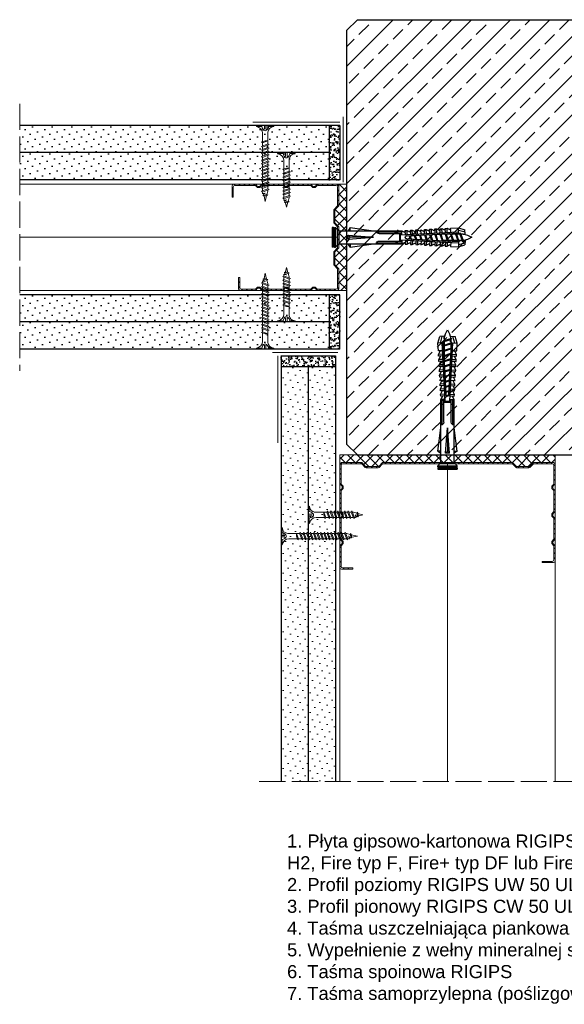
# Model space of a CAD drawing. Header units: millimetres. Extents: x 1245 to 3300, y 237 to 1534.
# Tile 1 of 16: x 1245 to 1495, y 237 to 690. Entities that reach past the tile are written whole.
import ezdxf

# ---------------------------------------------------------------- set-up
doc = ezdxf.new("R2010")
doc.units = ezdxf.units.MM
doc.linetypes.add('ACAD_ISO02W100', pattern=[15, 12, -3])
for name, color, linetype, lineweight in [('_ISOVER WELNA', 7, 'BATTING', 9), ('_RIGIPS AKCESORIA', 7, 'Continuous', 18), ('_RIGIPS G-K', 7, 'Continuous', 25), ('_RIGIPS PROFIL', 7, 'Continuous', 18), ('KRESKOWANIE', 7, 'Continuous', 9), ('PRZERYWANA', 7, 'ACAD_ISO02W100', 9)]:
    doc.layers.add(name, color=color, linetype=linetype, lineweight=lineweight)
doc.styles.get("Standard").update_dxf_attribs({"font": 'arial.ttf'})
doc.linetypes.add('BATTING', pattern='A,0.00254,-2.54,[134,ltypeshp.shx,S=2.54,R=0,X=-2.54,Y=0],-5.08,[134,ltypeshp.shx,S=2.54,R=180,X=2.54,Y=0],-2.54', length=10.16254)
pattern_1 = [(315, (3690.4067, -426.1024), (-1.122532, -3.367596), [0, -3.175])]
pattern_2 = [(315, (3690.4067, -474.3024), (-1.122532, -3.367596), [0, -3.175])]
pattern_3 = [(225, (0, -234.77), (1.122532, -3.367596), [0, -3.175])]

# ---------------------------------------------------------------- blocks, each defined once
blk = doc.blocks.new('TN 25')
at = {"layer": '_RIGIPS AKCESORIA'}
for p, q in [((0, -0.84), (0, 7.16)), ((0, 7.16), (0.46, 7.16)), ((0.46, 4.78), (0, 4.78)), ((0.46, 7.16), (0.46, 4.78)), ((8.47, 4.46), (8.79, 5)), ((8.79, 5), (9.93, 2.01)), ((10.1, 4.46), (10.41, 5)), ((10.41, 5), (11.56, 2.01)), ((11.67, 4.46), (11.99, 5)), ((11.99, 5), (13.14, 2.01)), ((13.21, 4.46), (13.52, 5)), ((13.52, 5), (14.67, 2.01)), ((14.8, 4.46), (15.12, 5)), ((15.12, 5), (16.26, 2.01)), ((16.42, 4.46), (16.73, 5)), ((16.73, 5), (17.88, 2.01)), ((17.99, 4.46), (18.31, 5)), ((18.31, 5), (19.45, 2.01)), ((19.68, 4.46), (20, 5)), ((20, 5), (21.14, 2.01)), ((0, 3.5), (1.77, 3.5)), ((0, 2.83), (1.77, 2.83)), ((0.46, 1.64), (0, 1.64)), ((0.46, -0.84), (0.46, 1.64)), ((1.77, 3.5), (1.77, 4.2)), ((1.77, 2.83), (1.77, 2.18)), ((3.02, 4.46), (8.47, 4.46)), ((7.49, 2.01), (3.55, 2.01)), ((7.12, 4.46), (7.12, 3.18)), ((8.03, 2.01), (7.12, 4.46)), ((7.12, 3.18), (7.65, 1.53)), ((7.65, 1.53), (8.03, 2.01)), ((9.41, 2.01), (8.03, 2.01)), ((9.61, 1.51), (8.47, 4.46)), ((9, 4.46), (10.1, 4.46)), ((9.93, 2.01), (9.61, 1.51)), ((11.04, 2.01), (9.93, 2.01)), ((11.23, 1.51), (10.1, 4.46)), ((10.62, 4.46), (11.67, 4.46)), ((11.56, 2.01), (11.23, 1.51)), ((12.61, 2.01), (11.56, 2.01)), ((12.81, 1.51), (11.67, 4.46)), ((12.2, 4.46), (13.21, 4.46)), ((13.14, 2.01), (12.81, 1.51)), ((14.15, 2.01), (13.14, 2.01)), ((14.34, 1.51), (13.21, 4.46)), ((13.73, 4.46), (14.8, 4.46)), ((14.67, 2.01), (14.34, 1.51)), ((15.74, 2.01), (14.67, 2.01)), ((15.94, 1.51), (14.8, 4.46)), ((15.33, 4.46), (16.42, 4.46)), ((16.26, 2.01), (15.94, 1.51)), ((17.36, 2.01), (16.26, 2.01)), ((17.55, 1.51), (16.42, 4.46)), ((16.94, 4.46), (17.99, 4.46)), ((17.88, 2.01), (17.55, 1.51)), ((18.93, 2.01), (17.88, 2.01)), ((19.13, 1.51), (17.99, 4.46)), ((18.52, 4.46), (19.68, 4.46)), ((19.45, 2.01), (19.13, 1.51)), ((19.45, 2.01), (20.62, 2.01)), ((20.82, 1.51), (19.68, 4.46)), ((20.21, 4.46), (20.7, 4.46)), ((20.7, 4.46), (22.28, 3.98)), ((21.14, 2.01), (20.82, 1.51)), ((21.14, 2.01), (21.81, 2.12)), ((21.85, 1.83), (21.67, 3.28)), ((21.67, 3.28), (22.14, 2.4)), ((22.14, 2.4), (21.85, 1.83)), ((22.7, 2.36), (22.14, 2.4)), ((22.28, 3.98), (22.56, 4.37)), ((22.7, 2.36), (22.28, 3.98)), ((22.56, 4.37), (23.03, 2.71)), ((23.03, 2.71), (22.7, 2.36)), ((22.71, 3.85), (25, 3.24)), ((25, 3.24), (23.03, 2.71)), ((0, -0.84), (0.46, -0.84))]:
    blk.add_line(p, q, dxfattribs=at)
for centre, major_axis, ratio, start_param, end_param in [((3.09, 7.67), (0.17, 3.2), 0.826134, 1.773653, 3.180586), ((-0.04, 0.9), (0, 3.93), 0.848176, -0.720942, -0.151112), ((3.37, -1.57), (0.28, 3.57), 0.832181, 0.035984, 1.430787), ((-2.73, 15.91), (0, 14.76), 0.848176, 3.399396, 3.475072), ((0.59, 4.62), (0, 2.81), 0.848176, 3.475072, 3.862535), ((1.66, 3.18), (0, 0.895), 0.848176, -1.552777, -0.720942), ((1.66, 3.18), (0, 0.895), 0.848176, 3.862535, 4.730408)]:
    blk.add_ellipse(centre, major_axis=major_axis, ratio=ratio, start_param=start_param, end_param=end_param, dxfattribs=at)
blk = doc.blocks.new('TN 35')
at = {"layer": '_RIGIPS AKCESORIA'}
for p, q in [((0, -0.84), (0, 7.16)), ((0, 7.16), (0.46, 7.16)), ((0.46, 4.78), (0, 4.78)), ((0.46, 7.16), (0.46, 4.78)), ((8.47, 4.46), (8.79, 5)), ((8.79, 5), (9.93, 2.01)), ((10.1, 4.46), (10.41, 5)), ((10.41, 5), (11.56, 2.01)), ((11.67, 4.46), (11.99, 5)), ((11.99, 5), (13.14, 2.01)), ((13.21, 4.46), (13.52, 5)), ((13.52, 5), (14.67, 2.01)), ((14.8, 4.46), (15.12, 5)), ((15.12, 5), (16.26, 2.01)), ((16.42, 4.46), (16.73, 5)), ((16.73, 5), (17.88, 2.01)), ((17.99, 4.46), (18.31, 5)), ((18.31, 5), (19.45, 2.01)), ((19.57, 4.46), (19.88, 5)), ((19.88, 5), (21.03, 2.01)), ((21.14, 4.46), (21.46, 5)), ((21.46, 5), (22.6, 2.01)), ((22.72, 4.46), (23.03, 5)), ((23.03, 5), (24.18, 2.01)), ((24.29, 4.46), (24.61, 5)), ((24.61, 5), (25.75, 2.01)), ((25.87, 4.46), (26.18, 5)), ((26.18, 5), (27.33, 2.01)), ((27.44, 4.46), (27.76, 5)), ((27.76, 5), (28.9, 2.01)), ((29.13, 4.46), (29.45, 5)), ((29.45, 5), (30.59, 2.01)), ((0, 3.5), (1.77, 3.5)), ((0, 2.83), (1.77, 2.83)), ((0.46, 1.64), (0, 1.64)), ((0.46, -0.84), (0.46, 1.64)), ((1.77, 3.5), (1.77, 4.2)), ((1.77, 2.83), (1.77, 2.18)), ((3.02, 4.46), (8.47, 4.46)), ((7.49, 2.01), (3.55, 2.01)), ((7.12, 4.46), (7.12, 3.18)), ((8.03, 2.01), (7.12, 4.46)), ((7.12, 3.18), (7.65, 1.53)), ((7.65, 1.53), (8.03, 2.01)), ((9.41, 2.01), (8.03, 2.01)), ((9.61, 1.51), (8.47, 4.46)), ((9, 4.46), (10.1, 4.46)), ((9.93, 2.01), (9.61, 1.51)), ((11.04, 2.01), (9.93, 2.01)), ((11.23, 1.51), (10.1, 4.46)), ((10.62, 4.46), (11.67, 4.46)), ((11.56, 2.01), (11.23, 1.51)), ((12.61, 2.01), (11.56, 2.01)), ((12.81, 1.51), (11.67, 4.46)), ((12.2, 4.46), (13.21, 4.46)), ((13.14, 2.01), (12.81, 1.51)), ((14.15, 2.01), (13.14, 2.01)), ((14.34, 1.51), (13.21, 4.46)), ((13.73, 4.46), (14.8, 4.46)), ((14.67, 2.01), (14.34, 1.51)), ((15.74, 2.01), (14.67, 2.01)), ((15.94, 1.51), (14.8, 4.46)), ((15.33, 4.46), (16.42, 4.46)), ((16.26, 2.01), (15.94, 1.51)), ((17.36, 2.01), (16.26, 2.01)), ((17.55, 1.51), (16.42, 4.46)), ((16.94, 4.46), (17.99, 4.46)), ((17.88, 2.01), (17.55, 1.51)), ((18.93, 2.01), (17.84, 2.01)), ((19.13, 1.51), (17.99, 4.46)), ((18.52, 4.46), (19.57, 4.46)), ((19.45, 2.01), (19.13, 1.51)), ((20.51, 2.01), (19.41, 2.01)), ((20.7, 1.51), (19.57, 4.46)), ((20.09, 4.46), (21.14, 4.46)), ((21.03, 2.01), (20.7, 1.51)), ((22.08, 2.01), (20.99, 2.01)), ((22.28, 1.51), (21.14, 4.46)), ((21.67, 4.46), (22.72, 4.46)), ((22.6, 2.01), (22.28, 1.51)), ((23.66, 2.01), (22.56, 2.01)), ((23.85, 1.51), (22.72, 4.46)), ((23.24, 4.46), (24.29, 4.46)), ((24.18, 2.01), (23.85, 1.51)), ((25.23, 2.01), (24.14, 2.01)), ((25.43, 1.51), (24.29, 4.46)), ((24.81, 4.46), (25.87, 4.46)), ((25.75, 2.01), (25.43, 1.51)), ((26.81, 2.01), (25.71, 2.01)), ((27, 1.51), (25.87, 4.46)), ((26.39, 4.46), (27.44, 4.46)), ((27.33, 2.01), (27, 1.51)), ((28.38, 2.01), (27.33, 2.01)), ((28.58, 1.51), (27.44, 4.46)), ((27.96, 4.46), (29.13, 4.46)), ((28.9, 2.01), (28.58, 1.51)), ((28.9, 2.01), (30.07, 2.01)), ((30.27, 1.51), (29.13, 4.46)), ((29.65, 4.46), (30.15, 4.46)), ((30.15, 4.46), (31.73, 3.98)), ((30.59, 2.01), (30.27, 1.51)), ((30.59, 2.01), (31.26, 2.12)), ((31.3, 1.83), (31.12, 3.28)), ((31.12, 3.28), (31.59, 2.4)), ((31.59, 2.4), (31.3, 1.83)), ((32.15, 2.36), (31.59, 2.4)), ((31.73, 3.98), (32.01, 4.37)), ((32.15, 2.36), (31.73, 3.98)), ((32.01, 4.37), (32.48, 2.71)), ((32.48, 2.71), (32.15, 2.36)), ((32.16, 3.85), (35, 3.24)), ((35, 3.24), (32.48, 2.71)), ((0, -0.84), (0.46, -0.84))]:
    blk.add_line(p, q, dxfattribs=at)
for centre, major_axis, ratio, start_param, end_param in [((3.09, 7.67), (0.17, 3.2), 0.826134, 1.773653, 3.180586), ((-0.04, 0.9), (0, 3.93), 0.848176, -0.720942, -0.151112), ((3.37, -1.57), (0.28, 3.57), 0.832181, 0.035984, 1.430787), ((-2.73, 15.91), (0, 14.76), 0.848176, 3.399396, 3.475072), ((0.59, 4.62), (0, 2.81), 0.848176, 3.475072, 3.862535), ((1.66, 3.18), (0, 0.895), 0.848176, -1.552777, -0.720942), ((1.66, 3.18), (0, 0.895), 0.848176, 3.862535, 4.730408)]:
    blk.add_ellipse(centre, major_axis=major_axis, ratio=ratio, start_param=start_param, end_param=end_param, dxfattribs=at)
blk = doc.blocks.new('CW 50 ULTRASTIL')
h = blk.add_hatch()
h.set_pattern_fill('ANSI31', color=256, scale=0.5, style=0)
h.paths.add_polyline_path([(28.56, 40.65, -0.198912), (28.71, 41), (30.21, 42.51, 0.198912), (30.36, 42.86), (30.36, 48.45, 0.198912), (30.21, 48.8), (28.71, 50.31, -0.198912), (28.56, 50.66), (28.56, 59.85, -0.198912), (28.71, 60.2), (30.21, 61.71, 0.198912), (30.36, 62.06), (30.36, 67.65, 0.198912), (30.21, 68), (28.71, 69.51, -0.198912), (28.56, 69.86), (28.56, 78.31, -0.414214), (29.36, 79.11), (37.68, 79.11, -0.198912), (38.04, 78.96), (38.74, 78.25, 0.198912), (39.1, 78.11), (39.68, 78.11, 0.198912), (40.04, 78.25), (40.74, 78.96, -0.198912), (41.1, 79.11), (50.38, 79.11, -0.198912), (50.74, 78.96), (51.44, 78.25, 0.198912), (51.8, 78.11), (52.38, 78.11, 0.198912), (52.74, 78.25), (53.44, 78.96, -0.198912), (53.8, 79.11), (63.08, 79.11, -0.198912), (63.44, 78.96), (64.14, 78.25, 0.198912), (64.5, 78.11), (65.08, 78.11, 0.198912), (65.44, 78.25), (66.14, 78.96, -0.198912), (66.5, 79.11), (75.66, 79.11, -0.414214), (76.46, 78.31), (76.46, 73.66), (77.01, 73.66), (77.01, 78.86, 0.414214), (76.21, 79.66), (66.5, 79.66, 0.198912), (66.14, 79.51), (65.44, 78.8, -0.198912), (65.08, 78.66), (64.5, 78.66, -0.198912), (64.14, 78.8), (63.44, 79.51, 0.198912), (63.08, 79.66), (53.8, 79.66, 0.198912), (53.44, 79.51), (52.74, 78.8, -0.198912), (52.38, 78.66), (51.8, 78.66, -0.198912), (51.44, 78.8), (50.74, 79.51, 0.198912), (50.38, 79.66), (41.1, 79.66, 0.198912), (40.74, 79.51), (40.04, 78.8, -0.198912), (39.68, 78.66), (39.1, 78.66, -0.198912), (38.74, 78.8), (38.04, 79.51, 0.198912), (37.68, 79.66), (28.81, 79.66, 0.414214), (28.01, 78.86), (28.01, 69.86, 0.198912), (28.16, 69.51), (29.66, 68, -0.198912), (29.81, 67.65), (29.81, 62.06, -0.198912), (29.66, 61.71), (28.16, 60.2, 0.198912), (28.01, 59.85), (28.01, 50.66, 0.198912), (28.16, 50.31), (29.66, 48.8, -0.198912), (29.81, 48.45), (29.81, 42.86, -0.198912), (29.66, 42.51), (28.16, 41, 0.198912), (28.01, 40.65), (28.01, 31.66, 0.414214), (28.81, 30.86), (37.68, 30.86, 0.198912), (38.04, 31), (38.74, 31.71, -0.198912), (39.1, 31.86), (39.68, 31.86, -0.198912), (40.04, 31.71), (40.74, 31, 0.198912), (41.1, 30.86), (50.38, 30.86, 0.198912), (50.74, 31), (51.44, 31.71, -0.198912), (51.8, 31.86), (52.38, 31.86, -0.198912), (52.74, 31.71), (53.44, 31, 0.198912), (53.8, 30.86), (63.08, 30.86, 0.198912), (63.44, 31), (64.14, 31.71, -0.198912), (64.5, 31.86), (65.08, 31.86, -0.198912), (65.44, 31.71), (66.14, 31, 0.198912), (66.5, 30.86), (73.21, 30.86, 0.414214), (74.01, 31.66), (74.01, 36.86), (73.46, 36.86), (73.46, 32.21, -0.414214), (72.66, 31.41), (66.5, 31.41, -0.198912), (66.14, 31.55), (65.44, 32.26, 0.198912), (65.08, 32.41), (64.5, 32.41, 0.198912), (64.14, 32.26), (63.44, 31.55, -0.198912), (63.08, 31.41), (53.8, 31.41, -0.198912), (53.44, 31.55), (52.74, 32.26, 0.198912), (52.38, 32.41), (51.8, 32.41, 0.198912), (51.44, 32.26), (50.74, 31.55, -0.198912), (50.38, 31.41), (41.1, 31.41, -0.198912), (40.74, 31.55), (40.04, 32.26, 0.198912), (39.68, 32.41), (39.1, 32.41, 0.198912), (38.74, 32.26), (38.04, 31.55, -0.198912), (37.68, 31.41), (29.36, 31.41, -0.414214), (28.56, 32.21)])
at = {"layer": '_RIGIPS PROFIL'}
for p, q in [((28.01, 78.86), (28.01, 69.86)), ((28.56, 78.31), (28.56, 69.86)), ((37.68, 79.66), (28.81, 79.66)), ((37.68, 79.11), (29.36, 79.11)), ((38.04, 79.51), (38.74, 78.8)), ((38.04, 78.96), (38.74, 78.25)), ((39.68, 78.66), (39.1, 78.66)), ((39.68, 78.11), (39.1, 78.11)), ((40.74, 79.51), (40.04, 78.8)), ((40.74, 78.96), (40.04, 78.25)), ((50.38, 79.66), (41.1, 79.66)), ((50.38, 79.11), (41.1, 79.11)), ((50.74, 79.51), (51.44, 78.8)), ((50.74, 78.96), (51.44, 78.25)), ((52.38, 78.66), (51.8, 78.66)), ((52.38, 78.11), (51.8, 78.11)), ((53.44, 79.51), (52.74, 78.8)), ((53.44, 78.96), (52.74, 78.25)), ((53.8, 79.66), (63.08, 79.66)), ((53.8, 79.11), (63.08, 79.11)), ((63.44, 79.51), (64.14, 78.8)), ((63.44, 78.96), (64.14, 78.25)), ((65.08, 78.66), (64.5, 78.66)), ((65.08, 78.11), (64.5, 78.11)), ((66.14, 79.51), (65.44, 78.8)), ((66.14, 78.96), (65.44, 78.25)), ((76.21, 79.66), (66.5, 79.66)), ((75.66, 79.11), (66.5, 79.11)), ((76.46, 73.66), (76.46, 78.31)), ((77.01, 73.66), (77.01, 78.86)), ((76.46, 73.66), (77.01, 73.66)), ((29.66, 68), (28.16, 69.51)), ((30.21, 68), (28.71, 69.51)), ((29.81, 67.65), (29.81, 62.06)), ((30.36, 67.65), (30.36, 62.06)), ((28.01, 59.85), (28.01, 50.66)), ((29.66, 61.71), (28.16, 60.2)), ((28.56, 59.85), (28.56, 50.66)), ((30.21, 61.71), (28.71, 60.2)), ((29.66, 48.8), (28.16, 50.31)), ((30.21, 48.8), (28.71, 50.31)), ((29.81, 42.86), (29.81, 48.45)), ((30.36, 42.86), (30.36, 48.45)), ((29.66, 42.51), (28.16, 41)), ((30.21, 42.51), (28.71, 41)), ((28.01, 31.66), (28.01, 40.65)), ((28.56, 32.21), (28.56, 40.65)), ((73.46, 36.86), (73.46, 32.21)), ((73.46, 36.86), (74.01, 36.86)), ((74.01, 36.86), (74.01, 31.66)), ((38.04, 31.55), (38.74, 32.26)), ((38.04, 31), (38.74, 31.71)), ((39.68, 32.41), (39.1, 32.41)), ((39.68, 31.86), (39.1, 31.86)), ((40.74, 31.55), (40.04, 32.26)), ((40.74, 31), (40.04, 31.71)), ((50.74, 31.55), (51.44, 32.26)), ((50.74, 31), (51.44, 31.71)), ((52.38, 32.41), (51.8, 32.41)), ((52.38, 31.86), (51.8, 31.86)), ((53.44, 31.55), (52.74, 32.26)), ((53.44, 31), (52.74, 31.71)), ((63.44, 31.55), (64.14, 32.26)), ((63.44, 31), (64.14, 31.71)), ((65.08, 32.41), (64.5, 32.41)), ((65.08, 31.86), (64.5, 31.86)), ((66.14, 31.55), (65.44, 32.26)), ((66.14, 31), (65.44, 31.71)), ((37.68, 30.86), (28.81, 30.86)), ((37.68, 31.41), (29.36, 31.41)), ((50.38, 31.41), (41.1, 31.41)), ((50.38, 30.86), (41.1, 30.86)), ((53.8, 31.41), (63.08, 31.41)), ((53.8, 30.86), (63.08, 30.86)), ((72.66, 31.41), (66.5, 31.41)), ((73.21, 30.86), (66.5, 30.86))]:
    blk.add_line(p, q, dxfattribs=at)
for centre, radius, start, end in [((28.81, 78.86), 0.8, 90, 180), ((29.36, 78.31), 0.8, 90, 180), ((37.68, 79.16), 0.5, 45, 90), ((37.68, 78.61), 0.5, 45, 90), ((39.1, 79.16), 0.5, 225, 270), ((39.1, 78.61), 0.5, 225, 270), ((39.68, 79.16), 0.5, 270, 315), ((39.68, 78.61), 0.5, 270, 315), ((41.1, 79.16), 0.5, 90, 135), ((41.1, 78.61), 0.5, 90, 135), ((50.38, 79.16), 0.5, 45, 90), ((50.38, 78.61), 0.5, 45, 90), ((51.8, 79.16), 0.5, 225, 270), ((51.8, 78.61), 0.5, 225, 270), ((52.38, 79.16), 0.5, 270, 315), ((52.38, 78.61), 0.5, 270, 315), ((53.8, 79.16), 0.5, 90, 135), ((53.8, 78.61), 0.5, 90, 135), ((63.08, 79.16), 0.5, 45, 90), ((63.08, 78.61), 0.5, 45, 90), ((64.5, 79.16), 0.5, 225, 270), ((64.5, 78.61), 0.5, 225, 270), ((65.08, 79.16), 0.5, 270, 315), ((65.08, 78.61), 0.5, 270, 315), ((66.5, 79.16), 0.5, 90, 135), ((66.5, 78.61), 0.5, 90, 135), ((75.66, 78.31), 0.8, 0, 90), ((76.21, 78.86), 0.8, 0, 90), ((28.51, 69.86), 0.5, 180, 225), ((29.06, 69.86), 0.5, 180, 225), ((29.31, 67.65), 0.5, 0, 45), ((29.86, 67.65), 0.5, 0, 45), ((28.51, 59.85), 0.5, 135, 180), ((29.06, 59.85), 0.5, 135, 180), ((29.31, 62.06), 0.5, 315, 0), ((29.86, 62.06), 0.5, 315, 0), ((28.51, 50.66), 0.5, 180, 225), ((29.06, 50.66), 0.5, 180, 225), ((29.31, 48.45), 0.5, 0, 45), ((29.86, 48.45), 0.5, 0, 45), ((28.51, 40.65), 0.5, 135, 180), ((29.06, 40.65), 0.5, 135, 180), ((29.31, 42.86), 0.5, 315, 0), ((29.86, 42.86), 0.5, 315, 0), ((29.36, 32.21), 0.8, 180, 270), ((39.1, 31.91), 0.5, 90, 135), ((39.1, 31.36), 0.5, 90, 135), ((39.68, 31.91), 0.5, 45, 90), ((39.68, 31.36), 0.5, 45, 90), ((51.8, 31.91), 0.5, 90, 135), ((51.8, 31.36), 0.5, 90, 135), ((52.38, 31.91), 0.5, 45, 90), ((52.38, 31.36), 0.5, 45, 90), ((64.5, 31.91), 0.5, 90, 135), ((64.5, 31.36), 0.5, 90, 135), ((65.08, 31.91), 0.5, 45, 90), ((65.08, 31.36), 0.5, 45, 90), ((72.66, 32.21), 0.8, 270, 0), ((28.81, 31.66), 0.8, 180, 270), ((37.68, 31.91), 0.5, 270, 315), ((37.68, 31.36), 0.5, 270, 315), ((41.1, 31.91), 0.5, 225, 270), ((41.1, 31.36), 0.5, 225, 270), ((50.38, 31.91), 0.5, 270, 315), ((50.38, 31.36), 0.5, 270, 315), ((53.8, 31.91), 0.5, 225, 270), ((53.8, 31.36), 0.5, 225, 270), ((63.08, 31.91), 0.5, 270, 315), ((63.08, 31.36), 0.5, 270, 315), ((66.5, 31.91), 0.5, 225, 270), ((66.5, 31.36), 0.5, 225, 270), ((73.21, 31.66), 0.8, 270, 0)]:
    blk.add_arc(centre, radius, start, end, dxfattribs=at)
blk = doc.blocks.new('kolek rozprezny komplet 60')
for p, q in [((390.66, 217.01), (390.76, 218.91)), ((393.75, 218.75), (390.71, 217.96)), ((393.81, 219.85), (390.76, 218.91)), ((392.67, 216.95), (393.04, 217.45)), ((393.07, 216.95), (393.04, 217.45)), ((393.68, 217.35), (393.81, 219.85)), ((417.38, 216.11), (393.68, 217.35)), ((420.47, 216.55), (393.71, 217.95)), ((397.41, 219.66), (393.81, 219.85)), ((394.67, 216.95), (394.92, 217.29)), ((395.07, 216.95), (395.05, 217.28)), ((397.31, 217.76), (397.41, 219.66)), ((397.67, 217.14), (397.71, 217.74)), ((399, 219.58), (397.82, 218.98)), ((398.47, 217.1), (398.5, 217.7)), ((398.9, 217.68), (399, 219.58)), ((399.8, 219.54), (399, 219.58)), ((399.7, 217.64), (399.8, 219.54)), ((400.07, 217.02), (400.1, 217.62)), ((401.4, 219.45), (400.22, 218.85)), ((400.87, 216.98), (400.9, 217.58)), ((401.3, 217.56), (401.4, 219.45)), ((402.2, 219.41), (401.4, 219.45)), ((402.1, 217.51), (402.2, 219.41)), ((402.47, 216.89), (402.5, 217.49)), ((403.8, 219.33), (402.61, 218.72)), ((403.27, 216.85), (403.3, 217.45)), ((403.7, 217.43), (403.8, 219.33)), ((404.6, 219.29), (403.8, 219.33)), ((404.5, 217.39), (404.6, 219.29)), ((404.86, 216.77), (404.9, 217.37)), ((406.19, 219.2), (405.01, 218.6)), ((405.66, 216.73), (405.69, 217.32)), ((406.09, 217.3), (406.19, 219.2)), ((406.99, 219.16), (406.19, 219.2)), ((406.89, 217.26), (406.99, 219.16)), ((407.26, 216.64), (407.29, 217.24)), ((408.59, 219.08), (407.41, 218.47)), ((408.06, 216.6), (408.09, 217.2)), ((408.49, 217.18), (408.59, 219.08)), ((409.39, 219.03), (408.59, 219.08)), ((409.29, 217.14), (409.39, 219.03)), ((410.99, 218.95), (409.8, 218.35)), ((410.89, 217.05), (410.99, 218.95)), ((412.59, 218.87), (411.4, 218.26)), ((412.49, 216.97), (412.59, 218.87)), ((413.38, 218.82), (412.59, 218.87)), ((413.28, 216.93), (413.38, 218.82)), ((414.98, 218.74), (413.8, 218.14)), ((414.88, 216.84), (414.98, 218.74)), ((415.78, 218.7), (414.98, 218.74)), ((415.68, 216.8), (415.78, 218.7)), ((417.38, 218.62), (416.2, 218.01)), ((417.28, 216.72), (417.38, 218.62)), ((418.18, 218.57), (417.38, 218.62)), ((418.08, 216.68), (418.18, 218.57)), ((419.78, 218.49), (418.59, 217.89)), ((419.68, 216.59), (419.78, 218.49)), ((431.37, 217.95), (419.75, 217.95)), ((448.67, 218.45), (419.77, 218.45)), ((443.47, 219.95), (432.8, 218.45)), ((443.47, 218.45), (443.47, 219.95)), ((443.47, 219.95), (444.34, 218.45)), ((450.17, 219.95), (448.67, 218.45)), ((448.67, 218.45), (448.67, 212.45)), ((450.17, 219.95), (450.17, 210.95)), ((450.67, 219.95), (450.17, 219.95)), ((450.67, 219.95), (450.67, 210.95)), ((450.67, 219.35), (451.17, 219.95)), ((451.17, 219.95), (451.67, 219.95)), ((451.17, 219.95), (451.17, 210.95)), ((451.67, 219.95), (451.67, 210.95)), ((393.15, 216.88), (390.66, 217.01)), ((393.15, 214.02), (390.66, 213.89)), ((390.66, 213.89), (390.76, 211.99)), ((393.75, 212.15), (390.71, 212.94)), ((391.67, 216.95), (392.67, 216.95)), ((392.67, 216.95), (391.67, 213.95)), ((391.67, 213.95), (391.71, 213.45)), ((391.71, 213.45), (392.07, 213.95)), ((392.67, 216.95), (392.07, 213.95)), ((393.07, 216.95), (392.07, 213.95)), ((392.07, 213.95), (393.67, 213.95)), ((393.07, 216.95), (394.67, 216.95)), ((394.67, 216.95), (393.67, 213.95)), ((393.67, 213.95), (393.7, 213.55)), ((417.38, 214.79), (393.68, 213.55)), ((393.68, 213.55), (393.81, 211.05)), ((420.47, 214.35), (393.71, 212.95)), ((393.78, 213.55), (394.07, 213.95)), ((394.67, 216.95), (394.07, 213.95)), ((395.07, 216.95), (394.07, 213.95)), ((394.07, 213.95), (396.07, 213.95)), ((395.07, 216.95), (397.07, 216.95)), ((397.07, 216.95), (396.07, 213.95)), ((396.07, 213.95), (396.09, 213.67)), ((396.28, 213.68), (396.47, 213.95)), ((397.07, 216.95), (396.47, 213.95)), ((397.47, 216.95), (396.47, 213.95)), ((396.47, 213.95), (398.47, 213.95)), ((397.07, 216.95), (397.23, 217.17)), ((397.31, 213.14), (397.41, 211.24)), ((397.47, 216.95), (397.46, 217.16)), ((397.47, 216.95), (399.47, 216.95)), ((397.67, 213.76), (397.71, 213.16)), ((399.47, 216.95), (398.47, 213.95)), ((398.47, 213.95), (398.48, 213.8)), ((398.47, 213.8), (398.5, 213.2)), ((398.77, 213.81), (398.87, 213.95)), ((399.47, 216.95), (398.87, 213.95)), ((399.87, 216.95), (398.87, 213.95)), ((398.87, 213.95), (400.87, 213.95)), ((398.9, 213.22), (399, 211.32)), ((399.47, 216.95), (399.55, 217.05)), ((399.7, 213.26), (399.8, 211.36)), ((399.87, 216.95), (399.87, 217.03)), ((399.87, 216.95), (401.38, 216.95)), ((400.07, 213.88), (400.1, 213.28)), ((401.87, 216.92), (400.87, 213.95)), ((400.87, 213.95), (400.88, 213.92)), ((400.87, 213.92), (400.9, 213.32)), ((401.87, 216.92), (401.27, 213.95)), ((402.26, 216.9), (401.27, 213.95)), ((401.27, 213.95), (401.38, 213.95)), ((401.27, 213.94), (401.27, 213.95)), ((401.3, 213.35), (401.4, 211.45)), ((402.1, 213.39), (402.2, 211.49)), ((402.47, 214.01), (402.5, 213.41)), ((403.27, 214.05), (403.3, 213.45)), ((404.22, 216.8), (403.31, 214.05)), ((404.24, 216.8), (403.7, 214.07)), ((403.7, 213.47), (403.8, 211.57)), ((404.62, 216.78), (403.72, 214.07)), ((404.5, 213.51), (404.6, 211.62)), ((404.86, 214.13), (404.9, 213.53)), ((405.66, 214.17), (405.69, 213.58)), ((406.58, 216.68), (405.75, 214.18)), ((406.09, 213.6), (406.19, 211.7)), ((406.62, 216.68), (406.12, 214.2)), ((406.98, 216.66), (406.16, 214.2)), ((406.89, 213.64), (406.99, 211.74)), ((407.26, 214.26), (407.29, 213.66)), ((408.06, 214.3), (408.09, 213.7)), ((408.94, 216.55), (408.19, 214.31)), ((408.49, 213.72), (408.59, 211.82)), ((408.99, 216.55), (408.55, 214.33)), ((409.34, 216.53), (408.6, 214.33)), ((409.29, 213.76), (409.39, 211.87)), ((409.66, 216.52), (409.69, 217.12)), ((409.66, 214.38), (409.69, 213.79)), ((410.46, 216.47), (410.49, 217.07)), ((410.46, 214.43), (410.49, 213.83)), ((411.3, 216.43), (410.64, 214.44)), ((410.89, 213.85), (410.99, 211.95)), ((411.37, 216.43), (410.98, 214.45)), ((411.69, 216.41), (411.04, 214.46)), ((412.05, 216.39), (412.09, 216.99)), ((412.05, 214.51), (412.09, 213.91)), ((412.49, 213.93), (412.59, 212.03)), ((412.85, 216.35), (412.89, 216.95)), ((412.85, 214.55), (412.89, 213.95)), ((413.66, 216.31), (413.08, 214.56)), ((413.28, 213.97), (413.38, 212.08)), ((413.75, 216.3), (413.4, 214.58)), ((414.05, 216.29), (413.49, 214.58)), ((414.98, 212.16), (413.8, 212.76)), ((414.45, 216.27), (414.48, 216.86)), ((414.45, 214.64), (414.48, 214.04)), ((414.88, 214.06), (414.98, 212.16)), ((415.25, 216.22), (415.28, 216.82)), ((415.25, 214.68), (415.28, 214.08)), ((416.02, 216.18), (415.52, 214.69)), ((415.68, 214.1), (415.78, 212.2)), ((416.12, 216.18), (415.83, 214.71)), ((416.41, 216.16), (415.93, 214.71)), ((417.38, 212.29), (416.2, 212.89)), ((417.28, 214.18), (417.38, 212.29)), ((418.22, 215.58), (418.01, 214.95)), ((418.08, 214.22), (418.18, 212.33)), ((419.78, 212.41), (418.59, 213.01)), ((419.68, 214.31), (419.78, 212.41)), ((430.17, 217.15), (419.71, 217.15)), ((430.17, 213.75), (419.71, 213.75)), ((431.37, 212.95), (419.75, 212.95)), ((420.47, 217.15), (420.47, 213.75)), ((420.67, 217.15), (420.67, 213.75)), ((420.87, 217.15), (420.87, 213.75)), ((444.34, 216.37), (432.8, 215.45)), ((432.8, 215.45), (443.47, 215.45)), ((444.34, 214.53), (432.8, 215.45)), ((444.34, 216.37), (443.47, 215.45)), ((444.34, 214.53), (443.47, 215.45)), ((444.34, 214.53), (444.34, 216.37)), ((448.67, 216.95), (448.67, 213.95)), ((393.81, 211.05), (390.76, 211.99)), ((397.41, 211.24), (393.81, 211.05)), ((399, 211.32), (397.82, 211.93)), ((399.8, 211.36), (399, 211.32)), ((401.4, 211.45), (400.22, 212.05)), ((402.2, 211.49), (401.4, 211.45)), ((403.8, 211.57), (402.61, 212.18)), ((404.6, 211.62), (403.8, 211.57)), ((406.19, 211.7), (405.01, 212.3)), ((406.99, 211.74), (406.19, 211.7)), ((408.59, 211.82), (407.41, 212.43)), ((409.39, 211.87), (408.59, 211.82)), ((410.99, 211.95), (409.8, 212.55)), ((412.59, 212.03), (411.4, 212.64)), ((413.38, 212.08), (412.59, 212.03)), ((415.78, 212.2), (414.98, 212.16)), ((418.18, 212.33), (417.38, 212.29)), ((448.67, 212.45), (419.77, 212.45)), ((443.47, 210.95), (432.8, 212.45)), ((443.47, 212.45), (443.47, 210.95)), ((443.47, 210.95), (444.34, 212.45)), ((450.17, 210.95), (448.67, 212.45)), ((450.67, 210.95), (450.17, 210.95)), ((450.67, 211.55), (451.17, 210.95)), ((451.17, 210.95), (451.67, 210.95))]:
    blk.add_line(p, q)
for centre, radius, start, end in [((393.65, 216.85), 0.5, 87, 177), ((397.68, 219.24), 0.3, 177, 297), ((400.08, 219.12), 0.3, 177, 297), ((402.48, 218.99), 0.3, 177, 297), ((404.87, 218.87), 0.3, 177, 297), ((407.27, 218.74), 0.3, 177, 297), ((409.67, 218.61), 0.3, 177, 297), ((411.27, 218.53), 0.3, 177, 297), ((413.66, 218.41), 0.3, 177, 297), ((416.06, 218.28), 0.3, 177, 297), ((418.46, 218.15), 0.3, 177, 297), ((422.67, 216.95), 1, 90, 168.463), ((430.17, 218.45), 1.3, 270, 0), ((393.41, 206.24), 10.85, 99.2038, 121.9083), ((393.41, 224.66), 10.85, 238.0917, 260.7962), ((393.65, 214.05), 0.5, 183, 273), ((411.27, 212.37), 0.3, 63, 183), ((413.66, 212.5), 0.3, 63, 183), ((416.06, 212.62), 0.3, 63, 183), ((417.55, 215.45), 0.682, 255.8604, 104.1386), ((418.46, 212.75), 0.3, 63, 183), ((422.67, 213.95), 1, 191.537, 270), ((430.17, 212.45), 1.3, 0, 90), ((397.68, 211.66), 0.3, 63, 183), ((400.08, 211.78), 0.3, 63, 183), ((402.48, 211.91), 0.3, 63, 183), ((404.87, 212.03), 0.3, 63, 183), ((407.27, 212.16), 0.3, 63, 183), ((409.67, 212.29), 0.3, 63, 183)]:
    blk.add_arc(centre, radius, start, end)
blk = doc.blocks.new('CW 100 ULTRASTIL')
h = blk.add_hatch()
h.set_pattern_fill('ANSI31', color=256, scale=0.5, style=0)
h.paths.add_polyline_path([(179.46, 109.85, -0.198912), (179.6, 110.2), (181.11, 111.71, 0.198912), (181.26, 112.06), (181.26, 117.65, 0.198912), (181.11, 118), (179.6, 119.51, -0.198912), (179.46, 119.86), (179.46, 128.31, -0.414214), (180.26, 129.11), (188.58, 129.11, -0.198912), (188.93, 128.96), (189.64, 128.25, 0.198912), (189.99, 128.11), (190.58, 128.11, 0.198912), (190.93, 128.25), (191.64, 128.96, -0.198912), (191.99, 129.11), (201.28, 129.11, -0.198912), (201.63, 128.96), (202.34, 128.25, 0.198912), (202.69, 128.11), (203.28, 128.11, 0.198912), (203.63, 128.25), (204.34, 128.96, -0.198912), (204.69, 129.11), (213.98, 129.11, -0.198912), (214.33, 128.96), (215.04, 128.25, 0.198912), (215.39, 128.11), (215.98, 128.11, 0.198912), (216.33, 128.25), (217.04, 128.96, -0.198912), (217.39, 129.11), (226.56, 129.11, -0.414214), (227.36, 128.31), (227.36, 123.66), (227.91, 123.66), (227.91, 128.86, 0.414214), (227.11, 129.66), (217.39, 129.66, 0.198912), (217.04, 129.51), (216.33, 128.8, -0.198912), (215.98, 128.66), (215.39, 128.66, -0.198912), (215.04, 128.8), (214.33, 129.51, 0.198912), (213.98, 129.66), (204.69, 129.66, 0.198912), (204.34, 129.51), (203.63, 128.8, -0.198912), (203.28, 128.66), (202.69, 128.66, -0.198912), (202.34, 128.8), (201.63, 129.51, 0.198912), (201.28, 129.66), (191.99, 129.66, 0.198912), (191.64, 129.51), (190.93, 128.8, -0.198912), (190.58, 128.66), (189.99, 128.66, -0.198912), (189.64, 128.8), (188.93, 129.51, 0.198912), (188.58, 129.66), (179.71, 129.66, 0.414214), (178.91, 128.86), (178.91, 119.86, 0.198912), (179.05, 119.51), (180.56, 118, -0.198912), (180.71, 117.65), (180.71, 112.06, -0.198912), (180.56, 111.71), (179.05, 110.2, 0.198912), (178.91, 109.85), (178.91, 50.66, 0.198912), (179.05, 50.31), (180.56, 48.8, -0.198912), (180.71, 48.45), (180.71, 42.86, -0.198912), (180.56, 42.51), (179.05, 41, 0.198912), (178.91, 40.65), (178.91, 31.66, 0.414214), (179.71, 30.86), (188.58, 30.86, 0.198912), (188.93, 31), (189.64, 31.71, -0.198912), (189.99, 31.86), (190.58, 31.86, -0.198912), (190.93, 31.71), (191.64, 31, 0.198912), (191.99, 30.86), (201.28, 30.86, 0.198912), (201.63, 31), (202.34, 31.71, -0.198912), (202.69, 31.86), (203.28, 31.86, -0.198912), (203.63, 31.71), (204.34, 31, 0.198912), (204.69, 30.86), (213.98, 30.86, 0.198912), (214.33, 31), (215.04, 31.71, -0.198912), (215.39, 31.86), (215.98, 31.86, -0.198912), (216.33, 31.71), (217.04, 31, 0.198912), (217.39, 30.86), (224.11, 30.86, 0.414214), (224.91, 31.66), (224.91, 36.86), (224.36, 36.86), (224.36, 32.21, -0.414214), (223.56, 31.41), (217.39, 31.41, -0.198912), (217.04, 31.55), (216.33, 32.26, 0.198912), (215.98, 32.41), (215.39, 32.41, 0.198912), (215.04, 32.26), (214.33, 31.55, -0.198912), (213.98, 31.41), (204.69, 31.41, -0.198912), (204.34, 31.55), (203.63, 32.26, 0.198912), (203.28, 32.41), (202.69, 32.41, 0.198912), (202.34, 32.26), (201.63, 31.55, -0.198912), (201.28, 31.41), (191.99, 31.41, -0.198912), (191.64, 31.55), (190.93, 32.26, 0.198912), (190.58, 32.41), (189.99, 32.41, 0.198912), (189.64, 32.26), (188.93, 31.55, -0.198912), (188.58, 31.41), (180.26, 31.41, -0.414214), (179.46, 32.21), (179.46, 40.65, -0.198912), (179.6, 41), (181.11, 42.51, 0.198912), (181.26, 42.86), (181.26, 48.45, 0.198912), (181.11, 48.8), (179.6, 50.31, -0.198912), (179.46, 50.66)])
at = {"layer": '_RIGIPS PROFIL'}
for p, q in [((178.91, 128.86), (178.91, 119.86)), ((179.46, 128.31), (179.46, 119.86)), ((188.58, 129.66), (179.71, 129.66)), ((188.58, 129.11), (180.26, 129.11)), ((188.93, 129.51), (189.64, 128.8)), ((188.93, 128.96), (189.64, 128.25)), ((190.58, 128.66), (189.99, 128.66)), ((190.58, 128.11), (189.99, 128.11)), ((191.64, 129.51), (190.93, 128.8)), ((191.64, 128.96), (190.93, 128.25)), ((201.28, 129.66), (191.99, 129.66)), ((201.28, 129.11), (191.99, 129.11)), ((201.63, 129.51), (202.34, 128.8)), ((201.63, 128.96), (202.34, 128.25)), ((203.28, 128.66), (202.69, 128.66)), ((203.28, 128.11), (202.69, 128.11)), ((204.34, 129.51), (203.63, 128.8)), ((204.34, 128.96), (203.63, 128.25)), ((204.69, 129.66), (213.98, 129.66)), ((204.69, 129.11), (213.98, 129.11)), ((214.33, 129.51), (215.04, 128.8)), ((214.33, 128.96), (215.04, 128.25)), ((215.98, 128.66), (215.39, 128.66)), ((215.98, 128.11), (215.39, 128.11)), ((217.04, 129.51), (216.33, 128.8)), ((217.04, 128.96), (216.33, 128.25)), ((227.11, 129.66), (217.39, 129.66)), ((226.56, 129.11), (217.39, 129.11)), ((227.36, 123.66), (227.36, 128.31)), ((227.91, 123.66), (227.91, 128.86)), ((227.36, 123.66), (227.91, 123.66)), ((180.56, 118), (179.05, 119.51)), ((181.11, 118), (179.6, 119.51)), ((180.71, 117.65), (180.71, 112.06)), ((181.26, 117.65), (181.26, 112.06)), ((178.91, 109.85), (178.91, 50.66)), ((180.56, 111.71), (179.05, 110.2)), ((179.46, 109.85), (179.46, 50.66)), ((181.11, 111.71), (179.6, 110.2)), ((180.56, 48.8), (179.05, 50.31)), ((181.11, 48.8), (179.6, 50.31)), ((180.71, 42.86), (180.71, 48.45)), ((181.26, 42.86), (181.26, 48.45)), ((180.56, 42.51), (179.05, 41)), ((181.11, 42.51), (179.6, 41)), ((178.91, 31.66), (178.91, 40.65)), ((179.46, 32.21), (179.46, 40.65)), ((224.36, 36.86), (224.36, 32.21)), ((224.36, 36.86), (224.91, 36.86)), ((224.91, 36.86), (224.91, 31.66)), ((188.93, 31.55), (189.64, 32.26)), ((188.93, 31), (189.64, 31.71)), ((190.58, 32.41), (189.99, 32.41)), ((190.58, 31.86), (189.99, 31.86)), ((191.64, 31.55), (190.93, 32.26)), ((191.64, 31), (190.93, 31.71)), ((201.63, 31.55), (202.34, 32.26)), ((201.63, 31), (202.34, 31.71)), ((203.28, 32.41), (202.69, 32.41)), ((203.28, 31.86), (202.69, 31.86)), ((204.34, 31.55), (203.63, 32.26)), ((204.34, 31), (203.63, 31.71)), ((214.33, 31.55), (215.04, 32.26)), ((214.33, 31), (215.04, 31.71)), ((215.98, 32.41), (215.39, 32.41)), ((215.98, 31.86), (215.39, 31.86)), ((217.04, 31.55), (216.33, 32.26)), ((217.04, 31), (216.33, 31.71)), ((188.58, 30.86), (179.71, 30.86)), ((188.58, 31.41), (180.26, 31.41)), ((201.28, 31.41), (191.99, 31.41)), ((201.28, 30.86), (191.99, 30.86)), ((204.69, 31.41), (213.98, 31.41)), ((204.69, 30.86), (213.98, 30.86)), ((223.56, 31.41), (217.39, 31.41)), ((224.11, 30.86), (217.39, 30.86))]:
    blk.add_line(p, q, dxfattribs=at)
for centre, radius, start, end in [((179.71, 128.86), 0.8, 90, 180), ((180.26, 128.31), 0.8, 90, 180), ((188.58, 129.16), 0.5, 45, 90), ((188.58, 128.61), 0.5, 45, 90), ((189.99, 129.16), 0.5, 225, 270), ((189.99, 128.61), 0.5, 225, 270), ((190.58, 129.16), 0.5, 270, 315), ((190.58, 128.61), 0.5, 270, 315), ((191.99, 129.16), 0.5, 90, 135), ((191.99, 128.61), 0.5, 90, 135), ((201.28, 129.16), 0.5, 45, 90), ((201.28, 128.61), 0.5, 45, 90), ((202.69, 129.16), 0.5, 225, 270), ((202.69, 128.61), 0.5, 225, 270), ((203.28, 129.16), 0.5, 270, 315), ((203.28, 128.61), 0.5, 270, 315), ((204.69, 129.16), 0.5, 90, 135), ((204.69, 128.61), 0.5, 90, 135), ((213.98, 129.16), 0.5, 45, 90), ((213.98, 128.61), 0.5, 45, 90), ((215.39, 129.16), 0.5, 225, 270), ((215.39, 128.61), 0.5, 225, 270), ((215.98, 129.16), 0.5, 270, 315), ((215.98, 128.61), 0.5, 270, 315), ((217.39, 129.16), 0.5, 90, 135), ((217.39, 128.61), 0.5, 90, 135), ((226.56, 128.31), 0.8, 0, 90), ((227.11, 128.86), 0.8, 0, 90), ((179.41, 119.86), 0.5, 180, 225), ((179.96, 119.86), 0.5, 180, 225), ((180.21, 117.65), 0.5, 0, 45), ((180.76, 117.65), 0.5, 0, 45), ((179.41, 109.85), 0.5, 135, 180), ((179.96, 109.85), 0.5, 135, 180), ((180.21, 112.06), 0.5, 315, 0), ((180.76, 112.06), 0.5, 315, 0), ((179.41, 50.66), 0.5, 180, 225), ((179.96, 50.66), 0.5, 180, 225), ((180.21, 48.45), 0.5, 0, 45), ((180.76, 48.45), 0.5, 0, 45), ((179.41, 40.65), 0.5, 135, 180), ((179.96, 40.65), 0.5, 135, 180), ((180.21, 42.86), 0.5, 315, 0), ((180.76, 42.86), 0.5, 315, 0), ((180.26, 32.21), 0.8, 180, 270), ((189.99, 31.91), 0.5, 90, 135), ((189.99, 31.36), 0.5, 90, 135), ((190.58, 31.91), 0.5, 45, 90), ((190.58, 31.36), 0.5, 45, 90), ((202.69, 31.91), 0.5, 90, 135), ((202.69, 31.36), 0.5, 90, 135), ((203.28, 31.91), 0.5, 45, 90), ((203.28, 31.36), 0.5, 45, 90), ((215.39, 31.91), 0.5, 90, 135), ((215.39, 31.36), 0.5, 90, 135), ((215.98, 31.91), 0.5, 45, 90), ((215.98, 31.36), 0.5, 45, 90), ((223.56, 32.21), 0.8, 270, 0), ((179.71, 31.66), 0.8, 180, 270), ((188.58, 31.91), 0.5, 270, 315), ((188.58, 31.36), 0.5, 270, 315), ((191.99, 31.91), 0.5, 225, 270), ((191.99, 31.36), 0.5, 225, 270), ((201.28, 31.91), 0.5, 270, 315), ((201.28, 31.36), 0.5, 270, 315), ((204.69, 31.91), 0.5, 225, 270), ((204.69, 31.36), 0.5, 225, 270), ((213.98, 31.91), 0.5, 270, 315), ((213.98, 31.36), 0.5, 270, 315), ((217.39, 31.91), 0.5, 225, 270), ((217.39, 31.36), 0.5, 225, 270), ((224.11, 31.66), 0.8, 270, 0)]:
    blk.add_arc(centre, radius, start, end, dxfattribs=at)

msp = doc.modelspace()

# ---------------------------------------------------------------- hatches: boundary and pattern name
at = {"layer": '_RIGIPS AKCESORIA'}
h = msp.add_hatch(dxfattribs=at)
h.set_pattern_fill('ANSI37', color=256, style=0)
h.set_pattern_definition([(135, (2990.4067, -450.2024), (2.245064, 2.245064), []), (45, (2990.4067, -450.2024), (2.245064, -2.245064), [])])
h.paths.add_polyline_path([(1391.7, 594.27, 0.198912), (1391.56, 594.63), (1390.05, 596.13, -0.198912), (1389.9, 596.49), (1389.9, 602.07, -0.198912), (1390.05, 602.43), (1391.56, 603.93, 0.198912), (1391.7, 604.29), (1391.7, 613.28, 0.414214), (1390.9, 614.08), (1395.2, 614.08), (1395.2, 565.28), (1390.9, 565.28, 0.414214), (1391.7, 566.08), (1391.7, 575.07, 0.198912), (1391.56, 575.43), (1390.05, 576.93, -0.198912), (1389.9, 577.29), (1389.9, 582.87, -0.198912), (1390.05, 583.23), (1391.56, 584.73, 0.198912), (1391.7, 585.09)])
h = msp.add_hatch(dxfattribs=at)
h.set_pattern_fill('ANSI37', color=256, angle=90, style=0)
h.set_pattern_definition([(225, (2481.487, 2784.8848), (-2.245064, 2.245064), []), (135, (2481.487, 2784.8848), (2.245064, 2.245064), [])])
h.paths.add_polyline_path([(1412.01, 486.18, 0.198912), (1411.66, 486.03), (1410.15, 484.53, -0.198912), (1409.8, 484.38), (1404.21, 484.38, -0.198912), (1403.86, 484.53), (1402.35, 486.03, 0.198912), (1402, 486.18), (1393, 486.18, 0.414214), (1392.2, 485.38), (1392.2, 489.68), (1491, 489.68), (1491, 485.38, 0.414214), (1490.2, 486.18), (1481.21, 486.18, 0.198912), (1480.86, 486.03), (1479.35, 484.53, -0.198912), (1479, 484.38), (1473.41, 484.38, -0.198912), (1473.06, 484.53), (1471.55, 486.03, 0.198912), (1471.2, 486.18)])
at = {"layer": '_RIGIPS G-K'}
h = msp.add_hatch(dxfattribs=at)
h.set_pattern_fill('DOTS', color=256, scale=2, angle=225, style=0)
h.set_pattern_definition(pattern_2)
h.paths.add_polyline_path([(1245.2, 628.58), (1245.2, 641.08), (1387.2, 641.08), (1387.2, 628.58)])
h = msp.add_hatch(dxfattribs=at)
h.set_pattern_fill('AR-SAND', color=256, scale=0.05, style=0)
h.set_pattern_definition([(142.5, (3406.7401, -474.3024), (0.0800016, 2.4470662), [0, -1.9304, 0, -2.159, 0, -2.06375]), (172.5, (3406.74, -474.3024), (-2.2476164, 3.5841255), [0, -1.0414, 0, -1.7399, 0, -0.66675]), (212.5, (3408.3022, -474.3024), (-3.9549619, 0.007186), [0, -0.635, 0, -2.286, 0, -2.9845]), (222.5, (3408.3022, -474.3024), (-3.8177823, 1.1146466), [0, -0.3175, 0, -1.4986, 0, -1.7145])])
h.paths.add_polyline_path([(1387.2, 641.08), (1392.2, 641.08), (1392.2, 616.08), (1387.2, 616.08)])
h = msp.add_hatch(dxfattribs=at)
h.set_pattern_fill('DOTS', color=256, scale=2, angle=225, style=0)
h.set_pattern_definition(pattern_2)
h.paths.add_polyline_path([(1245.2, 616.08), (1245.2, 628.58), (1387.2, 628.58), (1387.2, 616.08)])
h = msp.add_hatch(dxfattribs=at)
h.set_pattern_fill('DOTS', color=256, scale=2, angle=225, style=0)
h.set_pattern_definition(pattern_1)
h.paths.add_polyline_path([(1245.2, 550.78), (1245.2, 563.28), (1387.2, 563.28), (1387.2, 550.78)])
h = msp.add_hatch(dxfattribs=at)
h.set_pattern_fill('AR-SAND', color=256, scale=0.05, style=0)
h.set_pattern_definition([(217.5, (3406.7401, 1653.6652), (0.0800016, -2.4470662), [0, -1.9304, 0, -2.159, 0, -2.06375]), (187.5, (3406.74, 1653.6652), (-2.2476164, -3.5841255), [0, -1.0414, 0, -1.7399, 0, -0.66675]), (147.5, (3408.3022, 1653.6652), (-3.9549619, -0.007186), [0, -0.635, 0, -2.286, 0, -2.9845]), (137.5, (3408.3022, 1653.6652), (-3.8177823, -1.1146466), [0, -0.3175, 0, -1.4986, 0, -1.7145])])
h.paths.add_polyline_path([(1387.2, 538.28), (1392.2, 538.28), (1392.2, 563.28), (1387.2, 563.28)])
h = msp.add_hatch(dxfattribs=at)
h.set_pattern_fill('DOTS', color=256, scale=2, angle=225, style=0)
h.set_pattern_definition(pattern_1)
h.paths.add_polyline_path([(1245.2, 538.28), (1245.2, 550.78), (1387.2, 550.78), (1387.2, 538.28)])
h = msp.add_hatch(dxfattribs=at)
h.set_pattern_fill('AR-SAND', color=256, scale=0.05, angle=90, style=0)
h.set_pattern_definition([(307.5, (274.8196, 2549.8181), (2.4470662, 0.0800016), [0, -1.9304, 0, -2.159, 0, -2.06375]), (277.5, (274.8196, 2549.818), (3.5841255, -2.2476164), [0, -1.0414, 0, -1.7399, 0, -0.66675]), (237.5, (274.8196, 2551.3802), (0.007186, -3.9549619), [0, -0.635, 0, -2.286, 0, -2.9845]), (227.5, (274.8196, 2551.3802), (1.1146466, -3.8177823), [0, -0.3175, 0, -1.4986, 0, -1.7145])])
h.paths.add_polyline_path([(1390.2, 530.28), (1390.2, 535.28), (1365.2, 535.28), (1365.2, 530.28)])
at = {"layer": 'KRESKOWANIE'}
h = msp.add_hatch(dxfattribs=at)
h.set_pattern_fill('ANSI33', color=256, scale=2, style=0)
h.set_pattern_definition([(45, (7e-13, -834.77), (-8.980256, 8.980256), []), (45, (8.98, -834.77), (-8.980256, 8.980256), [6.35, -3.175])])
h.paths.add_polyline_path([(1595.2, 684.68), (1590.2, 689.68), (1400.2, 689.68), (1395.2, 684.68), (1395.2, 494.68), (1400.2, 489.68), (1590.2, 489.68), (1595.2, 494.68)])
h = msp.add_hatch(dxfattribs=at)
h.set_pattern_fill('DOTS', color=256, scale=2, angle=225, style=0)
h.set_pattern_definition(pattern_3)
h.paths.add_polyline_path([(1377.7, 530.28), (1365.2, 530.28), (1365.2, 339.68), (1377.7, 339.68)])
h = msp.add_hatch(dxfattribs=at)
h.set_pattern_fill('DOTS', color=256, scale=2, angle=225, style=0)
h.set_pattern_definition(pattern_3)
h.paths.add_polyline_path([(1390.2, 530.28), (1377.7, 530.28), (1377.7, 339.68), (1390.2, 339.68)])

# ---------------------------------------------------------------- linework, layer by layer
for p, q in [((1395.2, 684.68), (1400.2, 689.68)), ((1400.2, 689.68), (1590.2, 689.68)), ((1395.2, 684.68), (1395.2, 494.68)), ((1400.2, 489.68), (1395.2, 494.68)), ((1400.2, 489.68), (1590.2, 489.68))]:
    msp.add_line(p, q)
at = {"layer": '_ISOVER WELNA', "ltscale": 2.4}
msp.add_line((1245.2, 589.68), (1391.15, 589.68), dxfattribs=at)
at = {"layer": '_ISOVER WELNA', "ltscale": 4.8}
msp.add_line((1441.6, 339.68), (1441.6, 485.63), dxfattribs=at)
at = {"layer": '_RIGIPS AKCESORIA'}
for p, q in [((1392.2, 642.58), (1352.2, 642.58)), ((1393.7, 614.98), (1393.7, 644.98)), ((1391.3, 536.78), (1361.3, 536.78)), ((1363.7, 535.28), (1363.7, 495.28))]:
    msp.add_line(p, q, dxfattribs=at)
at = {"layer": '_RIGIPS G-K'}
for p, q in [((1392.2, 641.08), (1245.2, 641.08)), ((1387.2, 641.08), (1387.2, 616.08)), ((1392.2, 641.08), (1392.2, 616.08)), ((1387.2, 628.58), (1245.2, 628.58)), ((1392.2, 616.08), (1245.2, 616.08)), ((1392.2, 563.28), (1245.2, 563.28)), ((1387.2, 563.28), (1387.2, 538.28)), ((1392.2, 538.28), (1392.2, 563.28)), ((1387.2, 550.78), (1245.2, 550.78)), ((1392.2, 538.28), (1245.2, 538.28)), ((1365.2, 535.28), (1365.2, 339.68)), ((1365.2, 535.28), (1390.2, 535.28)), ((1390.2, 535.28), (1390.2, 339.68)), ((1365.2, 530.28), (1390.2, 530.28)), ((1377.7, 530.28), (1377.7, 339.68))]:
    msp.add_line(p, q, dxfattribs=at)
at = {"layer": '_RIGIPS PROFIL'}
for p, q in [((1395.2, 614.08), (1245.2, 614.08)), ((1395.2, 565.28), (1245.2, 565.28)), ((1392.2, 489.68), (1392.2, 339.68)), ((1491, 489.68), (1491, 339.68))]:
    msp.add_line(p, q, dxfattribs=at)
at = {"layer": 'KRESKOWANIE'}
msp.add_line((1392.2, 489.68), (1400.2, 489.68), dxfattribs=at)
at = {"layer": 'PRZERYWANA'}
for p, q in [((1245.2, 651.08), (1245.2, 528.28)), ((1355.2, 339.68), (1635.2, 339.68))]:
    msp.add_line(p, q, dxfattribs=at)

# ---------------------------------------------------------------- block references
at = {"xscale": -1}
msp.add_blockref('kolek rozprezny komplet 60', (1840.38, 374.23), dxfattribs=at)
at = {"xscale": -1, "rotation": 90}
msp.add_blockref('kolek rozprezny komplet 60', (1657.05, 934.86), dxfattribs=at)
at = {"layer": '_RIGIPS AKCESORIA', "rotation": 270}
for name, p in [('TN 35', (1354.68, 641.08)), ('TN 25', (1364.46, 628.58))]:
    msp.add_blockref(name, p, dxfattribs=at)
at = {"layer": '_RIGIPS AKCESORIA', "xscale": -1, "rotation": 270}
for name, p in [('TN 25', (1364.46, 550.78)), ('TN 35', (1354.68, 538.28))]:
    msp.add_blockref(name, p, dxfattribs=at)
at = {"layer": '_RIGIPS AKCESORIA'}
for name, p in [('TN 25', (1377.7, 458.94)), ('TN 35', (1365.2, 449.16))]:
    msp.add_blockref(name, p, dxfattribs=at)
at = {"layer": '_RIGIPS PROFIL', "xscale": -1}
msp.add_blockref('CW 50 ULTRASTIL', (1419.71, 534.42), dxfattribs=at)
at = {"layer": '_RIGIPS PROFIL', "xscale": -1, "rotation": 90}
msp.add_blockref('CW 100 ULTRASTIL', (1521.86, 665.09), dxfattribs=at)

# ---------------------------------------------------------------- texts
at = {"insert": (1367.94, 315.28), "char_height": 6, "width": 260.8636, "attachment_point": 1}
msp.add_mtext('1. Płyta gipsowo-kartonowa RIGIPS PRO (4PRO) typ A, Hydro typ H2, Fire typ F, Fire+ typ DF lub Fire+ Hydro typ DFH2\\P2. Profil poziomy RIGIPS UW 50 ULTRASTIL\\P3. Profil pionowy RIGIPS CW 50 ULTRASTIL\\P4. Taśma uszczelniająca piankowa RIGIPS\\P5. Wypełnienie z wełny mineralnej szklanej lub skalnej\\P6. Taśma spoinowa RIGIPS\\P7. Taśma samoprzylepna (poślizgowa)', dxfattribs=at)

doc.saveas('drawing.dxf')
